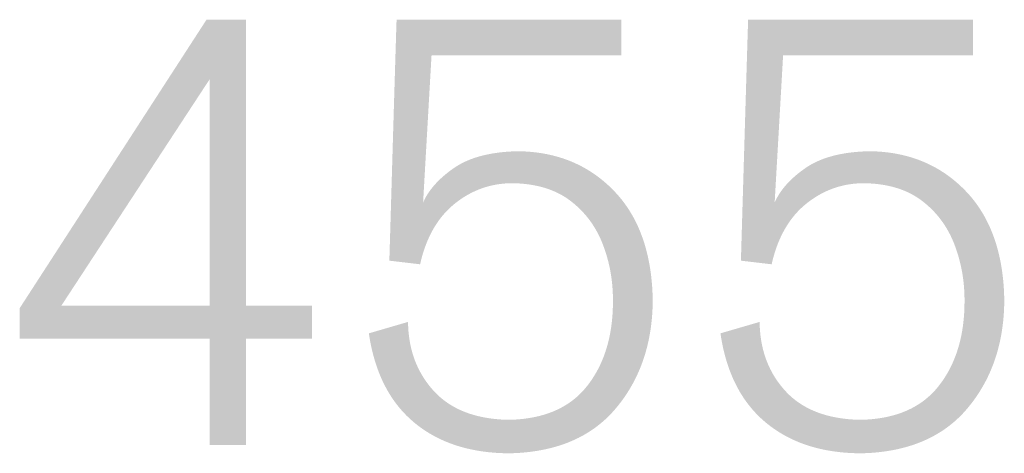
# Model space of a CAD drawing. Extents: x 297125 to 381225, y 1257649 to 1317049.
# Tile 36 of 42: x 374932 to 375279, y 1300626 to 1300779. Entities that reach past the tile are written whole.
import ezdxf

# ---------------------------------------------------------------- set-up
doc = ezdxf.new("R2010")
doc.units = 0
doc.header["$LTSCALE"] = 1000
doc.layers.get('0').update_dxf_attribs({"linetype": 'CONTINUOUS'})
doc.layers.add('图框$0$S-REF-FREAM-A1+150+1.75$0$A-b-a0sh-S - A-Z017-G-Logo', color=7, linetype='CONTINUOUS', lineweight=13)

# ---------------------------------------------------------------- blocks, each defined once
blk = doc.blocks.new('图框$0$S-REF-FREAM-A1+150+1.75$0$FP_logo_01')
at = {"layer": '图框$0$S-REF-FREAM-A1+150+1.75$0$A-b-a0sh-S - A-Z017-G-Logo'}
h = blk.add_hatch(color=256, dxfattribs=at)
h.paths.add_polyline_path([(0.0352116, -0.0298461), (0.0349983, -0.0298461), (0.0349983, -0.0292211), (0.0338836, -0.0292211), (0.0338836, -0.0290424), (0.0349806, -0.0273466), (0.0352116, -0.0273466), (0.0352116, -0.0290283), (0.0356008, -0.0290283), (0.0356008, -0.0292211), (0.0352116, -0.0292211)])
h.paths.add_polyline_path([(0.0341278, -0.0290283), (0.0349983, -0.0276979), (0.0349983, -0.0290283)], flags=16)
h = blk.add_hatch(color=256, dxfattribs=at)
edge = h.paths.add_edge_path()
edge.add_line((0.0374164, -0.0275556), (0.0374164, -0.0273468))
edge.add_line((0.0374164, -0.0273468), (0.0360965, -0.0273468))
edge.add_spline(control_points=[(0.0360965, -0.0273468), (0.0360949, -0.02739), (0.0360884, -0.0276054)], knot_values=[0, 0, 0, 1, 1, 1], degree=2, periodic=0)
edge.add_spline(control_points=[(0.0360884, -0.0276054), (0.0360818, -0.0278209), (0.0360739, -0.0280882)], knot_values=[0, 0, 0, 1, 1, 1], degree=2, periodic=0)
edge.add_line((0.0360739, -0.0280882), (0.0360602, -0.0285543))
edge.add_line((0.0360602, -0.0285543), (0.036054, -0.0287632))
edge.add_line((0.036054, -0.0287632), (0.0362345, -0.0287844))
edge.add_spline(control_points=[(0.0362345, -0.0287844), (0.0362869, -0.0285508), (0.0364362, -0.0284296)], knot_values=[0, 0, 0, 1, 1, 1], degree=2, periodic=0)
edge.add_spline(control_points=[(0.0364362, -0.0284296), (0.0365855, -0.0283085), (0.0367759, -0.0283079)], knot_values=[0, 0, 0, 1, 1, 1], degree=2, periodic=0)
edge.add_spline(control_points=[(0.0367759, -0.0283079), (0.036984, -0.028311), (0.0371147, -0.0284096)], knot_values=[0, 0, 0, 1, 1, 1], degree=2, periodic=0)
edge.add_spline(control_points=[(0.0371147, -0.0284096), (0.0372453, -0.0285082), (0.0373064, -0.028665)], knot_values=[0, 0, 0, 1, 1, 1], degree=2, periodic=0)
edge.add_spline(control_points=[(0.0373064, -0.028665), (0.0373675, -0.0288219), (0.0373668, -0.0289997)], knot_values=[0, 0, 0, 1, 1, 1], degree=2, periodic=0)
edge.add_spline(control_points=[(0.0373668, -0.0289997), (0.0373674, -0.0293051), (0.037216, -0.0294987)], knot_values=[0, 0, 0, 1, 1, 1], degree=2, periodic=0)
edge.add_spline(control_points=[(0.037216, -0.0294987), (0.0370646, -0.0296923), (0.0367547, -0.0296986)], knot_values=[0, 0, 0, 1, 1, 1], degree=2, periodic=0)
edge.add_spline(control_points=[(0.0367547, -0.0296986), (0.0364649, -0.0296924), (0.0363159, -0.02953)], knot_values=[0, 0, 0, 1, 1, 1], degree=2, periodic=0)
edge.add_spline(control_points=[(0.0363159, -0.02953), (0.0361668, -0.0293677), (0.0361637, -0.0291232)], knot_values=[0, 0, 0, 1, 1, 1], degree=2, periodic=0)
edge.add_line((0.0361637, -0.0291232), (0.0359337, -0.0291903))
edge.add_spline(control_points=[(0.0359337, -0.0291903), (0.0359845, -0.0295355), (0.0362004, -0.0297149)], knot_values=[0, 0, 0, 1, 1, 1], degree=2, periodic=0)
edge.add_spline(control_points=[(0.0362004, -0.0297149), (0.0364164, -0.0298944), (0.0367617, -0.0298954)], knot_values=[0, 0, 0, 1, 1, 1], degree=2, periodic=0)
edge.add_spline(control_points=[(0.0367617, -0.0298954), (0.0371718, -0.0298853), (0.0373854, -0.0296293)], knot_values=[0, 0, 0, 1, 1, 1], degree=2, periodic=0)
edge.add_spline(control_points=[(0.0373854, -0.0296293), (0.0375991, -0.0293733), (0.0376004, -0.0289926)], knot_values=[0, 0, 0, 1, 1, 1], degree=2, periodic=0)
edge.add_spline(control_points=[(0.0376004, -0.0289926), (0.0375926, -0.0285791), (0.0373713, -0.0283512)], knot_values=[0, 0, 0, 1, 1, 1], degree=2, periodic=0)
edge.add_spline(control_points=[(0.0373713, -0.0283512), (0.0371499, -0.0281233), (0.0368077, -0.02812)], knot_values=[0, 0, 0, 1, 1, 1], degree=2, periodic=0)
edge.add_spline(control_points=[(0.0368077, -0.02812), (0.0365707, -0.0281252), (0.0364371, -0.0282161)], knot_values=[0, 0, 0, 1, 1, 1], degree=2, periodic=0)
edge.add_spline(control_points=[(0.0364371, -0.0282161), (0.0363035, -0.028307), (0.0362522, -0.0284208)], knot_values=[0, 0, 0, 1, 1, 1], degree=2, periodic=0)
edge.add_line((0.0362522, -0.0284208), (0.0363017, -0.0275556))
edge.add_line((0.0363017, -0.0275556), (0.0374164, -0.0275556))
h = blk.add_hatch(color=256, dxfattribs=at)
edge = h.paths.add_edge_path()
edge.add_line((0.0394805, -0.0275556), (0.0394805, -0.0273468))
edge.add_line((0.0394805, -0.0273468), (0.0381606, -0.0273468))
edge.add_spline(control_points=[(0.0381606, -0.0273468), (0.038159, -0.02739), (0.0381525, -0.0276054)], knot_values=[0, 0, 0, 1, 1, 1], degree=2, periodic=0)
edge.add_spline(control_points=[(0.0381525, -0.0276054), (0.038146, -0.0278209), (0.0381381, -0.0280882)], knot_values=[0, 0, 0, 1, 1, 1], degree=2, periodic=0)
edge.add_line((0.0381381, -0.0280882), (0.0381243, -0.0285543))
edge.add_line((0.0381243, -0.0285543), (0.0381182, -0.0287632))
edge.add_line((0.0381182, -0.0287632), (0.0382986, -0.0287844))
edge.add_spline(control_points=[(0.0382986, -0.0287844), (0.0383511, -0.0285508), (0.0385003, -0.0284296)], knot_values=[0, 0, 0, 1, 1, 1], degree=2, periodic=0)
edge.add_spline(control_points=[(0.0385003, -0.0284296), (0.0386496, -0.0283085), (0.03884, -0.0283079)], knot_values=[0, 0, 0, 1, 1, 1], degree=2, periodic=0)
edge.add_spline(control_points=[(0.03884, -0.0283079), (0.0390482, -0.028311), (0.0391788, -0.0284096)], knot_values=[0, 0, 0, 1, 1, 1], degree=2, periodic=0)
edge.add_spline(control_points=[(0.0391788, -0.0284096), (0.0393095, -0.0285082), (0.0393706, -0.028665)], knot_values=[0, 0, 0, 1, 1, 1], degree=2, periodic=0)
edge.add_spline(control_points=[(0.0393706, -0.028665), (0.0394316, -0.0288219), (0.039431, -0.0289997)], knot_values=[0, 0, 0, 1, 1, 1], degree=2, periodic=0)
edge.add_spline(control_points=[(0.039431, -0.0289997), (0.0394315, -0.0293051), (0.0392801, -0.0294987)], knot_values=[0, 0, 0, 1, 1, 1], degree=2, periodic=0)
edge.add_spline(control_points=[(0.0392801, -0.0294987), (0.0391288, -0.0296923), (0.0388188, -0.0296986)], knot_values=[0, 0, 0, 1, 1, 1], degree=2, periodic=0)
edge.add_spline(control_points=[(0.0388188, -0.0296986), (0.0385291, -0.0296924), (0.03838, -0.02953)], knot_values=[0, 0, 0, 1, 1, 1], degree=2, periodic=0)
edge.add_spline(control_points=[(0.03838, -0.02953), (0.038231, -0.0293677), (0.0382279, -0.0291232)], knot_values=[0, 0, 0, 1, 1, 1], degree=2, periodic=0)
edge.add_line((0.0382279, -0.0291232), (0.0379979, -0.0291903))
edge.add_spline(control_points=[(0.0379979, -0.0291903), (0.0380486, -0.0295355), (0.0382646, -0.0297149)], knot_values=[0, 0, 0, 1, 1, 1], degree=2, periodic=0)
edge.add_spline(control_points=[(0.0382646, -0.0297149), (0.0384805, -0.0298944), (0.0388259, -0.0298954)], knot_values=[0, 0, 0, 1, 1, 1], degree=2, periodic=0)
edge.add_spline(control_points=[(0.0388259, -0.0298954), (0.0392359, -0.0298853), (0.0394496, -0.0296293)], knot_values=[0, 0, 0, 1, 1, 1], degree=2, periodic=0)
edge.add_spline(control_points=[(0.0394496, -0.0296293), (0.0396632, -0.0293733), (0.0396645, -0.0289926)], knot_values=[0, 0, 0, 1, 1, 1], degree=2, periodic=0)
edge.add_spline(control_points=[(0.0396645, -0.0289926), (0.0396568, -0.0285791), (0.0394354, -0.0283512)], knot_values=[0, 0, 0, 1, 1, 1], degree=2, periodic=0)
edge.add_spline(control_points=[(0.0394354, -0.0283512), (0.039214, -0.0281233), (0.0388719, -0.02812)], knot_values=[0, 0, 0, 1, 1, 1], degree=2, periodic=0)
edge.add_spline(control_points=[(0.0388719, -0.02812), (0.0386348, -0.0281252), (0.0385012, -0.0282161)], knot_values=[0, 0, 0, 1, 1, 1], degree=2, periodic=0)
edge.add_spline(control_points=[(0.0385012, -0.0282161), (0.0383676, -0.028307), (0.0383163, -0.0284208)], knot_values=[0, 0, 0, 1, 1, 1], degree=2, periodic=0)
edge.add_line((0.0383163, -0.0284208), (0.0383659, -0.0275556))
edge.add_line((0.0383659, -0.0275556), (0.0394805, -0.0275556))
blk = doc.blocks.new('图框$0$S-REF-FREAM-A1+150+1.75$0$hz')
at = {"layer": '图框$0$S-REF-FREAM-A1+150+1.75$0$A-b-a0sh-S - A-Z017-G-Logo', "xscale": 600, "yscale": 600, "zscale": 600}
blk.add_blockref('图框$0$S-REF-FREAM-A1+150+1.75$0$FP_logo_01', (835127.7115, 786120.3317, 0), dxfattribs=at)

msp = doc.modelspace()

# ---------------------------------------------------------------- block references
at = {"color": 1, "xscale": 99.99999999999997, "yscale": 99.99999999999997, "zscale": 99.99999999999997}
msp.add_blockref('图框$0$S-REF-FREAM-A1+150+1.75$0$hz', (-83139872.17, -77309612.99, 0), dxfattribs=at)

doc.saveas('drawing.dxf')
